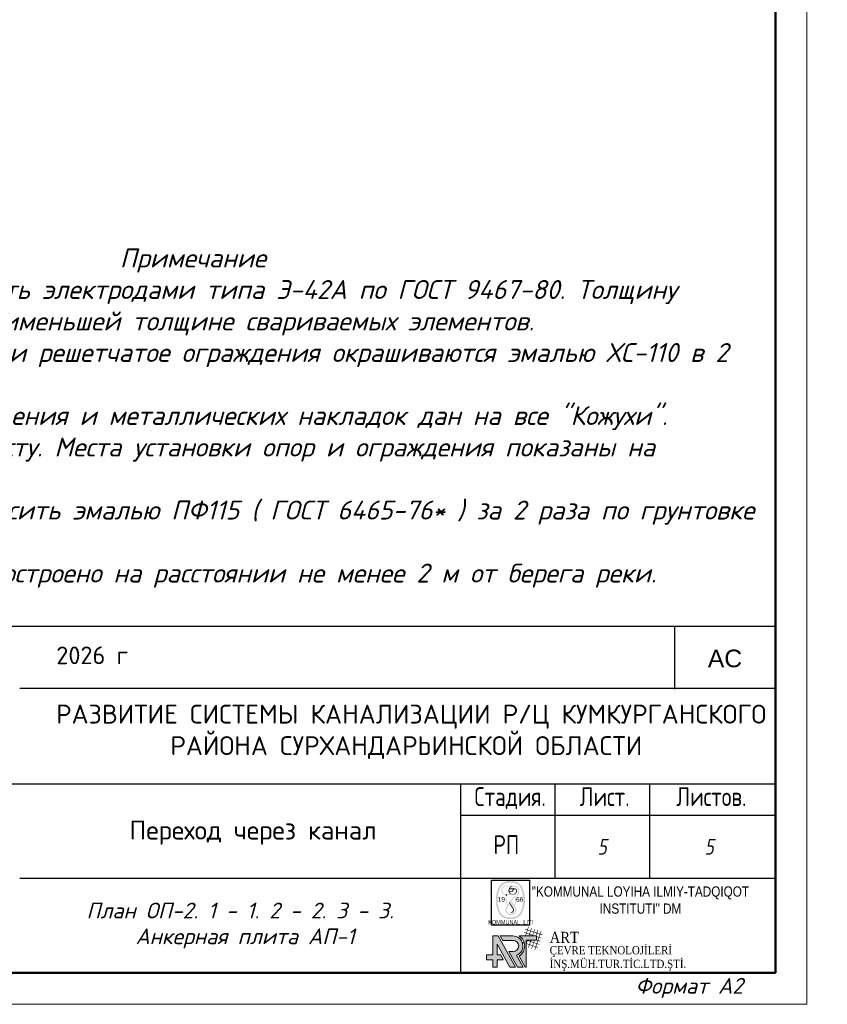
# Model space of a CAD drawing. Header units: millimetres. Extents: x 12962 to 32397, y -4138 to -1429.
# Tile 5 of 41: x 13816 to 13945, y -4053 to -3897. Entities that reach past the tile are written whole.
import ezdxf
from ezdxf.enums import TextEntityAlignment as Align

# ---------------------------------------------------------------- set-up
doc = ezdxf.new("R2010")
doc.units = ezdxf.units.MM
for name, color, linetype, lineweight in [('0_Ном._пера__7', 7, 'Continuous', 60), ('_1 asosiy', 7, 'Continuous', 40), ('_Текст', 255, 'Continuous', 13), ('ANTET', 7, 'Continuous', 15)]:
    doc.layers.add(name, color=color, linetype=linetype, lineweight=lineweight)
for name, color, linetype in [('KOLOD', 250, 'Continuous'), ('Text', 154, 'Continuous'), ('штамп', 7, 'Continuous'), ('штамр', 7, 'Continuous')]:
    doc.layers.add(name, color=color, linetype=linetype)
doc.styles.add('300', font='isocpeur.ttf', dxfattribs={"height": 200})
doc.styles.add('Arial Narrow', font='ARIALN.TTF', dxfattribs={"height": 50})
doc.styles.add('ICOCPEUR', font='isocpeui.ttf')
doc.styles.add('ISOCPEUR', font='isocpeui.ttf')
doc.styles.add('LOGO_TEXT', font='GARA.TTF', dxfattribs={"width": 0.75, "height": 8000})
doc.styles.get("Standard").update_dxf_attribs({"font": 'arial.ttf'})
doc.styles.add('НВК_Ш_(3)_И', font='isocpeui.ttf', dxfattribs={"height": 3})
doc.styles.add('УКЛ_Шрифт (3)', font='isocpeur.ttf', dxfattribs={"height": 300})

# ---------------------------------------------------------------- blocks, each defined once
blk = doc.blocks.new('*U38')
at = {"lineweight": 9}
for p, q in [((574, 415), (574, -5)), ((574, -5), (-20, -5))]:
    blk.add_line(p, q, dxfattribs=at)
at = {"lineweight": 50}
for p, q in [((569, 410), (569, 0)), ((569, 0), (0, 0))]:
    blk.add_line(p, q, dxfattribs=at)
blk = doc.blocks.new('A$C91a31260')
h = blk.add_hatch(color=154)
h.dxf.hatch_style = 1
h.paths.add_polyline_path([(3442, -361, 0.042522), (3275, -256, 0.041582), (3090, -180, 0.0286057), (2869, -123, 0.0148217), (2682, -92, 0.0182459), (2507, -75, 0.0192376), (2338, -71, 0.0207081), (2175, -80, 0.0339617), (1878, -130, 0.0398045), (1607, -218, 0.042619), (1371, -341, 0.053162), (1177, -494, 0.077064), (938, -814, 0.039685), (740, -1273, 0.036458), (598, -1814, 0.033608), (532, -2386, 0.0221478), (531, -2706, 0.023566), (558, -3019, 0.022554), (616, -3340, 0.0172276), (708, -3685, 0.0468079), (907, -4174, 0.076455), (1171, -4535, 0.0840588), (1512, -4776, 0.0694547), (1936, -4913, 0.0315439), (2112, -4932, 0.009553), (2381, -4939, 0.009308), (2648, -4936, 0.0361565), (2812, -4920, 0.0368718), (3051, -4859, 0.0388059), (3275, -4765, 0.0400848), (3474, -4641, 0.0458423), (3642, -4491, 0.050623), (3804, -4278, 0.0337662), (3945, -4007, 0.029459), (4067, -3679, 0.020182), (4167, -3294, 0.012947), (4210, -3070, 0.021107), (4233, -2878, 0.018465), (4242, -2667, 0.007455), (4239, -2379, 0.0030931), (4233, -2177, 0.0142896), (4225, -2061, 0.017589), (4212, -1956, 0.006402), (4185, -1809, 0.01157), (4140, -1599, 0.009949), (4082, -1380, 0.010258), (4021, -1180, 0.0212961), (3963, -1026, 0.0196425), (3890, -871, 0.0289571), (3812, -741, 0.0293799), (3721, -623, 0.0210913), (3607, -502, 0.0318556)])
h.paths.add_polyline_path([(3941, -1711, -0.0214622), (4004, -2086, -0.026098), (4030, -2441, -0.02683), (4018, -2788, -0.025253), (3969, -3139, -0.0207888), (3870, -3562, -0.0350334), (3748, -3905, -0.041709), (3600, -4180, -0.057671), (3421, -4395, -0.024651), (3319, -4483, -0.035714), (3220, -4550, -0.035166), (3111, -4602, -0.0229779), (2980, -4648, -0.015143), (2848, -4683, -0.021658), (2730, -4705, -0.0195476), (2601, -4718, -0.0095978), (2436, -4725, -0.031551), (2086, -4711, -0.051553), (1795, -4651, -0.057354), (1545, -4539, -0.0524138), (1319, -4370, -0.0669944), (1161, -4178, -0.038762), (1023, -3912, -0.0324987), (905, -3576, -0.0201776), (809, -3169, -0.035462), (760, -2767, -0.027929), (763, -2328, -0.027128), (816, -1877, -0.0280539), (917, -1441, -0.0183563), (984, -1239, -0.0233289), (1061, -1059, -0.0251736), (1148, -899, -0.0302155), (1246, -758, -0.0115692), (1313, -679, -0.028995), (1366, -625, -0.0281729), (1425, -576, -0.010408), (1514, -515, -0.038602), (1644, -443, -0.029551), (1795, -385, -0.027129), (1965, -340, -0.021516), (2153, -310, -0.028952), (2281, -303, -0.0088451), (2474, -306, -0.0090258), (2670, -316, -0.028329), (2799, -333, -0.028688), (3005, -384, -0.0399195), (3181, -454, -0.0428628), (3334, -547, -0.0419496), (3470, -665, -0.052204), (3618, -851, -0.035388), (3746, -1090, -0.031149), (3854, -1377, -0.0220524)], flags=16)
h = blk.add_hatch(color=154)
h.dxf.hatch_style = 1
h.paths.add_polyline_path([(3083, -721, 0.0555769), (2977, -688, 0.044379), (2832, -673, 0.0018352), (2313, -670, 0.0013488), (1780, -669, 0.0651225), (1675, -684, 0.1143918), (1449, -804, 0.1037598), (1289, -1016, 0.10477), (1229, -1272, 0.1192048), (1283, -1518, 0.0659227), (1361, -1636, 0.0515232), (1473, -1741, 0.0527746), (1601, -1818, 0.0822487), (1724, -1852), (1794, -1860), (1794, -1868), (1917, -1869), (1918, -1865), (2296, -1871, 0.004694), (2565, -1873, 0.0192301), (2729, -1866, 0.0317908), (2842, -1850, 0.053849), (2933, -1820, 0.0551521), (3008, -1775), (2365, -1771), (2103, -1769, -0.010502), (1846, -1762, -0.0481932), (1699, -1740, -0.0762102), (1593, -1696, -0.0556885), (1492, -1618, -0.0726598), (1390, -1486, -0.0873798), (1339, -1339, -0.088485), (1341, -1184, -0.0766088), (1395, -1030, -0.0459529), (1437, -967, -0.0335875), (1495, -905, -0.0330726), (1561, -851, -0.0397215), (1630, -809, -0.0305734), (1668, -792, -0.0326324), (1707, -781, -0.0262088), (1753, -774, -0.0111386), (1816, -768, -0.0090736), (1936, -763, -0.0079826), (2061, -761, -0.0078302), (2188, -764, -0.0079008), (2315, -770), (2449, -779), (2748, -781, -0.0401419), (2852, -777, -0.0287448), (2909, -782), (3195, -784, 0.0046551), (3185, -777, 0.0486721)])
h = blk.add_hatch(color=154)
h.dxf.hatch_style = 1
edge = h.paths.add_edge_path()
edge.add_arc((2139, -3100), 73.6, 1.81127, 23.05644)
edge.add_arc((2060, -3133), 159, 23.05644, 34.98953)
edge.add_arc((2071, -3125), 146, 34.98949, 47.08599)
edge.add_arc((2152, -3038), 26.6, 47.08604, 89.60717)
edge.add_arc((2153, -3027), 14.9, 89.6072, 129.50851)
edge.add_arc((2246, -3140), 162, 129.50851, 136.44857)
edge.add_arc((2276, -3169), 204, 136.44865, 143.26964)
edge.add_arc((2347, -3222), 292, 143.26972, 148.47427)
edge.add_line((2098, -3069), (2084, -3091))
edge.add_arc((1781, -2887), 366, 322.51229, 326.08863, ccw=False)
edge.add_line((2071, -3109), (2059, -3124))
edge.add_arc((2054, -3120), 6.3, 269.60722, 320.11187, ccw=False)
edge.add_arc((2054, -3121), 5.16, 206.18879, 269.60719, ccw=False)
edge.add_line((2050, -3123), (2037, -3097))
edge.add_line((2037, -3097), (2023, -3065))
edge.add_line((2023, -3065), (2015, -3045))
edge.add_line((2015, -3045), (2008, -3026))
edge.add_arc((2765, -2740), 810, 193.8724, 200.69592, ccw=False)
edge.add_arc((5613, -2037), 3743, 191.68081, 193.87242, ccw=False)
edge.add_arc((6113, -1933), 4254, 189.51532, 191.68081, ccw=False)
edge.add_arc((5783, -1989), 3919, 187.21255, 189.51531, ccw=False)
edge.add_arc((3067, -2332), 1182, 181.24736, 187.21257, ccw=False)
edge.add_arc((6978, -2247), 5094, 179.23156, 181.2474, ccw=False)
edge.add_line((1885, -2179), (1890, -2003))
edge.add_arc((2259, -2018), 369, 164.87952, 177.60136, ccw=False)
edge.add_line((1902, -1922), (1918, -1865))
edge.add_line((1918, -1865), (1794, -1860))
edge.add_line((1794, -1860), (1785, -2111))
edge.add_arc((5261, -2236), 3478, 177.93771, 182.7904)
edge.add_arc((4182, -2289), 2398, 182.79033, 189.20281)
edge.add_arc((3938, -2329), 2150, 189.20276, 196.00063)
edge.add_arc((3938, -2329), 2150, 196.00067, 202.79854)
edge.add_line((1956, -3162), (1964, -3185))
edge.add_line((1964, -3185), (1972, -3207))
edge.add_line((1972, -3207), (1977, -3227))
edge.add_arc((1932, -3238), 46.5, -0.94146, 13.56112, ccw=False)
edge.add_arc((1949, -3238), 29.6, 331.78398, 359.0586, ccw=False)
edge.add_line((1975, -3252), (1954, -3290))
edge.add_arc((821, -2642), 1306, 327.94013, 330.2399, ccw=False)
edge.add_arc((193, -2249), 2046, 326.2976, 327.94013, ccw=False)
edge.add_arc((3553, -4491), 1993, 146.29758, 150.05195)
edge.add_arc((2378, -3813), 636, 150.05184, 158.84335)
edge.add_arc((2240, -3760), 488, 158.84325, 169.15274)
edge.add_arc((2516, -3813), 770, 169.15268, 176.48289)
edge.add_arc((2437, -3808), 691, 176.48291, 187.60537)
edge.add_arc((2276, -3830), 528, 187.60536, 201.21999)
edge.add_arc((2294, -3822), 548, 201.21995, 214.55251)
edge.add_arc((2500, -3680), 798, 214.5525, 224.60719)
edge.add_arc((2482, -3699), 772, 224.60715, 235.83935)
edge.add_arc((2387, -3839), 603, 235.83933, 249.35576)
edge.add_arc((2394, -3820), 622, 249.35577, 262.6342)
edge.add_arc((2426, -3571), 874, 262.63423, 272.93023)
edge.add_arc((2427, -3581), 864, 272.93031, 285.93166)
edge.add_arc((2481, -3772), 666, 285.93171, 301.73788)
edge.add_arc((2504, -3809), 621, 301.7379, 318.15799)
edge.add_arc((2475, -3783), 661, 318.15805, 333.8317)
edge.add_arc((2036, -3568), 1149, 333.83171, 338.4576)
edge.add_arc((2643, -3807), 497, 338.4576, 347.11156)
edge.add_arc((2713, -3823), 426, 347.11157, 356.58884)
edge.add_arc((2495, -3810), 644, 356.58886, 363.539)
edge.add_arc((2493, -3810), 646, 3.53901, 11.41843)
edge.add_arc((2543, -3800), 594, 11.41837, 19.80387)
edge.add_arc((2428, -3841), 717, 19.80383, 27.35658)
edge.add_arc((1838, -4147), 1381, 27.35654, 31.97945)
edge.add_arc((4479, -2497), 1733, 210.26056, 211.9794, ccw=False)
edge.add_arc((4154, -2687), 1356, 208.19467, 210.26048, ccw=False)
edge.add_arc((4103, -2715), 1298, 206.38177, 208.19457, ccw=False)
edge.add_line((2940, -3292), (2859, -3163))
edge.add_line((2859, -3163), (2834, -3131))
edge.add_arc((3655, -2483), 1045, 212.64317, 218.28338, ccw=False)
edge.add_line((2775, -3047), (2656, -2859))
edge.add_line((2656, -2859), (2528, -2653))
edge.add_arc((2570, -2628), 48.5, 180.07686, 211.73431, ccw=False)
edge.add_arc((2545, -2628), 24.2, 144.21679, 180.07671, ccw=False)
edge.add_line((2526, -2614), (2573, -2549))
edge.add_arc((5354, -4602), 3457, 141.99509, 143.55763, ccw=False)
edge.add_arc((7425, -6221), 6085, 140.97202, 141.99508, ccw=False)
edge.add_line((2698, -2389), (2874, -2171))
edge.add_line((2874, -2171), (2897, -2207))
edge.add_line((2897, -2207), (2908, -2226))
edge.add_line((2908, -2226), (2923, -2256))
edge.add_line((2923, -2256), (2939, -2291))
edge.add_line((2939, -2291), (2953, -2326))
edge.add_arc((2120, -2653), 895, 13.33447, 21.45858, ccw=False)
edge.add_arc((1951, -2693), 1069, 6.22179, 13.3345, ccw=False)
edge.add_arc((2005, -2687), 1014, -1.05877, 6.22176, ccw=False)
edge.add_arc((2362, -2694), 658, 348.86885, 358.94115, ccw=False)
edge.add_arc((2371, -2696), 648, 342.92925, 348.8688, ccw=False)
edge.add_arc((2059, -2600), 974, 338.55288, 342.92929, ccw=False)
edge.add_line((2966, -2956), (2935, -3027))
edge.add_arc((2095, -2622), 933, 329.69042, 334.29615, ccw=False)
edge.add_line((2900, -3093), (2859, -3163))
edge.add_line((2859, -3163), (2940, -3292))
edge.add_arc((3016, -3254), 84.7, 193.09, 206.38168, ccw=False)
edge.add_arc((2981, -3262), 49.2, 168.83702, 193.08991, ccw=False)
edge.add_arc((3089, -3283), 159, 158.73019, 168.83702, ccw=False)
edge.add_arc((3253, -3347), 334, 151.95597, 158.73025, ccw=False)
edge.add_arc((4253, -3880), 1468, 149.69651, 151.95595, ccw=False)
edge.add_arc((2036, -2584), 1099, 329.69646, 340.72013)
edge.add_arc((2280, -2670), 841, 340.72009, 354.19655)
edge.add_arc((2274, -2669), 848, 354.19652, 367.61177)
edge.add_arc((1989, -2707), 1135, 7.61179, 18.39148)
edge.add_line((3066, -2349), (3054, -2312))
edge.add_line((3054, -2312), (3045, -2278))
edge.add_line((3045, -2278), (3037, -2249))
edge.add_arc((3090, -2237), 54.4, 179.60723, 193.4388, ccw=False)
edge.add_arc((3056, -2236), 20.7, 139.92417, 179.60713, ccw=False)
edge.add_arc((4636, -3566), 2085, 138.44343, 139.92417, ccw=False)
edge.add_arc((4170, -3152), 1462, 135.90725, 138.44352, ccw=False)
edge.add_arc((4893, -3853), 2469, 134.194, 135.90734, ccw=False)
edge.add_arc((1722, -592), 2080, 314.19402, 320.23549)
edge.add_arc((2694, -1400), 815, 320.23543, 332.39181)
edge.add_arc((2835, -1474), 656, 332.39172, 346.2137)
edge.add_arc((2545, -1403), 955, 346.21364, 356.64823)
edge.add_arc((2465, -1398), 1036, 356.64818, 364.52119)
edge.add_arc((2846, -1368), 653, 4.52115, 15.64383)
edge.add_arc((2840, -1369), 659, 15.64381, 26.71025)
edge.add_arc((2472, -1555), 1071, 26.71023, 34.39896)
edge.add_arc((2785, -1341), 692, 34.39892, 44.58718)
edge.add_arc((2820, -1306), 643, 44.58711, 55.35377)
edge.add_line((3185, -777), (2909, -782))
edge.add_arc((2833, -1275), 499, 74.69751, 81.25209, ccw=False)
edge.add_arc((2811, -1355), 581, 60.66436, 74.69755, ccw=False)
edge.add_arc((2812, -1353), 579, 46.59058, 60.66442, ccw=False)
edge.add_arc((2801, -1364), 595, 32.72044, 46.5906, ccw=False)
edge.add_arc((2753, -1395), 652, 19.76953, 32.72039, ccw=False)
edge.add_arc((2985, -1312), 405, 5.87082, 19.76953, ccw=False)
edge.add_arc((2265, -1386), 1129, -0.59591, 5.87084, ccw=False)
edge.add_arc((2225, -1385), 1169, 352.9666, 359.40404, ccw=False)
edge.add_arc((2785, -1454), 605, 342.42866, 352.96663, ccw=False)
edge.add_arc((2413, -1336), 996, 339.99941, 342.42866, ccw=False)
edge.add_arc((2268, -1284), 1150, 337.81874, 339.99935, ccw=False)
edge.add_arc((2383, -1331), 1025, 335.62185, 337.81874, ccw=False)
edge.add_arc((3110, -1660), 227, 328.90214, 335.62192, ccw=False)
edge.add_arc((2683, -1403), 726, 322.47158, 328.90215, ccw=False)
edge.add_arc((1869, -777), 1753, 319.14423, 322.47151, ccw=False)
edge.add_arc((1818, -734), 1819, 315.84231, 319.14415, ccw=False)
edge.add_arc((2364, -1264), 1058, 310.88878, 315.84226, ccw=False)
edge.add_line((3057, -2064), (2972, -2137))
edge.add_line((2972, -2137), (2930, -2088))
edge.add_arc((2104, -2792), 1085, 40.44844, 42.65701)
edge.add_arc((2876, -2080), 35.1, 42.65711, 69.04197)
edge.add_arc((2882, -2063), 16.9, 69.042, 113.99651)
edge.add_arc((2938, -2188), 154, 113.9966, 122.84097)
edge.add_arc((3051, -2363), 362, 122.84102, 139.01985)
edge.add_arc((13601, -11528), 14337, 139.01983, 140.16161)
edge.add_arc((17130, -14472), 18933, 140.16159, 141.04417)
edge.add_arc((2553, -2687), 188, 141.04418, 164.7061)
edge.add_arc((2404, -2646), 33.2, 164.70615, 198.10871)
edge.add_arc((2598, -2583), 237, 198.1088, 205.9445)
edge.add_arc((2824, -2473), 488, 205.94451, 211.49401)
edge.add_arc((4294, -1572), 2212, 211.49397, 213.30265)
edge.add_arc((-10547, -11322), 15545, 32.31778, 33.30257, ccw=False)
edge.add_arc((-25195, -20588), 32878, 31.75531, 32.31773, ccw=False)
edge.add_line((2761, -3285), (2844, -3419))
edge.add_line((2844, -3419), (2926, -3553))
edge.add_arc((2371, -3892), 650, 24.12364, 31.48156, ccw=False)
edge.add_arc((2659, -3763), 335, 17.24512, 24.12359, ccw=False)
edge.add_arc((2741, -3738), 249, 8.66508, 17.24512, ccw=False)
edge.add_arc((2616, -3757), 376, 1.97001, 8.66507, ccw=False)
edge.add_arc((1508, -3795), 1484, -0.44097, 1.96995, ccw=False)
edge.add_arc((1338, -3794), 1655, 357.09608, 359.55902, ccw=False)
edge.add_arc((2747, -3865), 244, 346.96037, 357.09602, ccw=False)
edge.add_arc((2765, -3869), 225, 336.26278, 346.96038, ccw=False)
edge.add_arc((1800, -3445), 1279, 333.3074, 336.26278, ccw=False)
edge.add_arc((2411, -3752), 596, 321.46919, 333.30742, ccw=False)
edge.add_arc((2522, -3841), 453, 306.9354, 321.46924, ccw=False)
edge.add_arc((2499, -3811), 491, 293.05041, 306.93542, ccw=False)
edge.add_arc((2376, -3521), 806, 283.46932, 293.05047, ccw=False)
edge.add_arc((2462, -3880), 437, 271.67114, 283.46937, ccw=False)
edge.add_arc((2454, -3603), 714, 263.50492, 271.67116, ccw=False)
edge.add_arc((2455, -3594), 722, 255.37675, 263.50498, ccw=False)
edge.add_arc((2392, -3837), 471, 244.18314, 255.3767, ccw=False)
edge.add_arc((2402, -3815), 496, 234.23574, 244.18314, ccw=False)
edge.add_arc((2490, -3693), 646, 226.0787, 234.23578, ccw=False)
edge.add_arc((2487, -3697), 641, 217.89533, 226.07873, ccw=False)
edge.add_arc((2357, -3798), 476, 207.66657, 217.89532, ccw=False)
edge.add_arc((2548, -3698), 693, 203.36271, 207.6665, ccw=False)
edge.add_arc((2148, -3870), 257, 194.33798, 203.36267, ccw=False)
edge.add_arc((2177, -3863), 287, 185.91485, 194.33789, ccw=False)
edge.add_arc((2896, -3789), 1009, 182.61324, 185.91485, ccw=False)
edge.add_arc((2508, -3806), 621, 173.03649, 182.61329, ccw=False)
edge.add_arc((2269, -3777), 380, 159.19785, 173.0365, ccw=False)
edge.add_arc((2630, -3914), 766, 150.3747, 159.19779, ccw=False)
edge.add_arc((7617, -6751), 6504, 148.54697, 150.37467, ccw=False)
edge.add_arc((-3179, -147), 6152, 328.54691, 329.54729)
edge.add_arc((-961, -1451), 3579, 329.5472, 331.0481)
edge.add_line((2171, -3183), (2209, -3113))
edge.add_arc((2181, -3098), 32, 331.74102, 361.81119)
h = blk.add_hatch(color=154)
h.dxf.hatch_style = 1
h.paths.add_polyline_path([(3241, -1398, 0.0778663), (3238, -1298, 0.0773556), (3205, -1203, 0.0785558), (3146, -1124, 0.084539), (3066, -1070, 0.0441055), (3016, -1052, 0.0404216), (2962, -1042, 0.0169513), (2876, -1037, 0.001679), (2669, -1033, -0.00276), (2543, -1030, -0.0045987), (2437, -1025), (2344, -1021, -0.4021017), (2340, -1017, -0.1861052), (2349, -993, -0.0166314), (2395, -946, -0.0224718), (2449, -899, -0.0343636), (2500, -864, -0.0502344), (2610, -813, -0.0460494), (2730, -784, -0.0067788), (2748, -781), (2449, -779), (2398, -817, 0.0254917), (2338, -866, 0.0356117), (2291, -917, 0.0345121), (2250, -974, 0.0219835), (2211, -1046, 0.0638524), (2149, -1226, 0.081721), (2142, -1400, 0.0862627), (2191, -1560, 0.081107), (2291, -1698), (2365, -1771), (3008, -1775, 0.0230903), (3037, -1752, 0.0513383), (3133, -1645, 0.0510832), (3206, -1521, 0.0739097)])
h.paths.add_polyline_path([(3107, -1491, -0.035429), (3096, -1520, -0.0608983), (3061, -1578, -0.0345583), (3006, -1638, -0.0338258), (2940, -1693, -0.0448459), (2874, -1733, -0.0233464), (2830, -1752, -0.0461835), (2794, -1761, -0.0358254), (2750, -1766, -0.0092522), (2680, -1767, -0.0090978), (2608, -1765, -0.0408435), (2566, -1759, -0.0505828), (2529, -1748, -0.0190195), (2481, -1724, -0.0356081), (2421, -1687, -0.0441135), (2371, -1643, -0.0433377), (2329, -1591, -0.0325638), (2291, -1527), (2279, -1502), (2269, -1480), (2261, -1462, -0.107999), (2260, -1457, -0.4022045), (2263, -1454), (2336, -1452), (2420, -1450), (2519, -1449), (2779, -1447), (2783, -1416, 0.0571109), (2784, -1403, 0.0686814), (2781, -1391, 0.0761215), (2775, -1381, 0.0989629), (2767, -1374, -0.2743324), (2747, -1338, -0.0836747), (2759, -1273, -0.0728134), (2795, -1207, -0.1199172), (2843, -1167, -0.070802), (2890, -1152, -0.0508088), (2944, -1148, -0.051407), (2997, -1156, -0.078823), (3040, -1174, -0.0598655), (3085, -1210, -0.0907102), (3113, -1251, -0.0809457), (3127, -1303, -0.0391041), (3128, -1373, -0.0200298), (3124, -1412, -0.0171393), (3116, -1453, -0.0177036)], flags=16)
h.paths.add_polyline_path([(2629, -1350), (2434, -1349), (2240, -1348), (2249, -1273, -0.019008), (2264, -1183, -0.2219312), (2285, -1155, -0.1221998), (2325, -1145, -0.004363), (2487, -1144), (2568, -1145), (2636, -1147), (2695, -1149, -0.4058767), (2697, -1152, -0.1034441), (2697, -1156), (2690, -1170), (2682, -1187), (2672, -1206, 0.0211867), (2662, -1228, 0.0136838), (2652, -1254, 0.0137643), (2643, -1280, 0.025146), (2638, -1302)], flags=16)
h = blk.add_hatch(color=154)
h.dxf.hatch_style = 1
h.paths.add_polyline_path([(2541, -4079, 0.0307216), (2607, -4025, 0.0318026), (2662, -3966, 0.0530533), (2699, -3909, 0.054952), (2720, -3854, 0.0500212), (2730, -3793, 0.049006), (2727, -3731, 0.0482477), (2713, -3670, 0.0521185), (2697, -3635, 0.003236), (2638, -3540, 0.0047568), (2567, -3427, 0.0035103), (2486, -3303, -0.001832), (2292, -3009, -0.0280808), (2231, -2904, -0.1053597), (2216, -2845, -0.2129776), (2233, -2801, -0.0961725), (2252, -2788, -0.0727744), (2265, -2785, -0.1816802), (2306, -2815), (2557, -3208), (2796, -3586, -0.078031), (2835, -3675, -0.0702577), (2847, -3771, -0.0624207), (2831, -3871, -0.0596516), (2791, -3969, -0.0541942), (2728, -4057, -0.0432346), (2673, -4109, -0.0644959), (2616, -4143, -0.066667), (2554, -4161), (2519, -4164), (2483, -4164), (2403, -4159), (2473, -4122, 0.0357106)])
at = {"color": 154}
blk.add_lwpolyline([(-43, 0), (4838, 0), (4838, -5743), (-43, -5743)], close=True, dxfattribs=at)
blk.add_lwpolyline([(1794, -1860), (1918, -1865)], dxfattribs=at)
at = {"color": 154, "style": 'Arial Narrow'}
for s, p in [('19', (1231, -2440)), ('66', (3575, -2440))]:
    blk.add_text(s, height=600, dxfattribs=at).set_placement(p, align=Align.MIDDLE_CENTER)
at = {"color": 154, "style": 'Arial Narrow', "width": 0.9}
blk.add_text('KOMMUNAL  LITI', height=550, dxfattribs=at).set_placement((2408, -5623), align=Align.CENTER)
blk = doc.blocks.new('123a')
at = {"layer": 'ANTET', "true_color": 0x0f90fa}
h = blk.add_hatch(color=150, dxfattribs=at)
h.dxf.hatch_style = 1
h.paths.add_polyline_path([(-2721750, 1059458), (-2721850, 1059458), (-2721850, 1059382), (-2721750, 1059382), (-2721750, 1059266), (-2721680, 1059266), (-2721680, 1059382), (-2721581, 1059382), (-2721623, 1059458), (-2721680, 1059458), (-2721680, 1059632), (-2721478, 1059266), (-2721388, 1059266), (-2721663, 1059762), (-2721750, 1059762)])
h.paths.add_polyline_path([(-2721331, 1059762, -0.54934), (-2721330, 1059442), (-2721232, 1059266), (-2721218, 1059266), (-2721218, 1059692), (-2721056, 1059692), (-2721056, 1059762)])
at = {"layer": 'ANTET', "true_color": 0x000000}
h = blk.add_hatch(color=18, dxfattribs=at)
h.dxf.hatch_style = 1
h.paths.add_polyline_path([(-2721630, 1059762), (-2721589, 1059689), (-2721425, 1059689, -1), (-2721425, 1059514), (-2721492, 1059514), (-2721355, 1059266), (-2721266, 1059266), (-2721370, 1059453, 0.817636), (-2721432, 1059762)])
at = {"layer": 'ANTET', "color": 150, "true_color": 0x0f90fa}
for p, q in [((-2721750, 1059458, 81089), (-2721750, 1059762, 81089)), ((-2721680, 1059458, 81089), (-2721680, 1059632, 81089)), ((-2721218, 1059266, 81089), (-2721218, 1059692, 81089)), ((-2721850, 1059382, 81089), (-2721850, 1059458, 81089)), ((-2721850, 1059458, 81089), (-2721750, 1059458, 81089)), ((-2721680, 1059458, 81089), (-2721623, 1059458, 81089)), ((-2721330, 1059442, 81089), (-2721232, 1059266, 81089)), ((-2721750, 1059382, 81089), (-2721850, 1059382, 81089)), ((-2721750, 1059266, 81089), (-2721750, 1059382, 81089)), ((-2721750, 1059266, 81089), (-2721680, 1059266, 81089)), ((-2721680, 1059266, 81089), (-2721680, 1059382, 81089)), ((-2721680, 1059382, 81089), (-2721581, 1059382, 81089)), ((-2721232, 1059266, 81089), (-2721218, 1059266, 81089))]:
    blk.add_line(p, q, dxfattribs=at)
at = {"layer": 'ANTET', "color": 150, "true_color": 0x1995fa}
for p, q in [((-2721750, 1059762, 81089), (-2721663, 1059762, 81089)), ((-2721663, 1059762, 81089), (-2721388, 1059266, 81089)), ((-2721331, 1059762, 81089), (-2721056, 1059762, 81089)), ((-2721056, 1059762, 81089), (-2721056, 1059692, 81089)), ((-2721680, 1059632, 81089), (-2721478, 1059266, 81089)), ((-2721218, 1059692, 81089), (-2721056, 1059692, 81089)), ((-2721623, 1059458, 81089), (-2721581, 1059382, 81089)), ((-2721478, 1059266, 81089), (-2721388, 1059266, 81089))]:
    blk.add_line(p, q, dxfattribs=at)
at = {"layer": 'ANTET', "color": 18, "true_color": 0x000000}
for p, q in [((-2721630, 1059762, 81089), (-2721589, 1059689, 81089)), ((-2721425, 1059689, 81089), (-2721589, 1059689, 81089)), ((-2721492, 1059514, 81089), (-2721355, 1059266, 81089)), ((-2721492, 1059514, 81089), (-2721425, 1059514, 81089)), ((-2721370, 1059453, 81089), (-2721266, 1059266, 81089)), ((-2721355, 1059266, 81089), (-2721266, 1059266, 81089))]:
    blk.add_line(p, q, dxfattribs=at)
at = {"layer": 'ANTET', "color": 1, "true_color": 0xf70702, "const_width": 8.76, "elevation": 81089}
for points in [[(-2721235, 1059868), (-2720961, 1059776)], [(-2721181, 1059905), (-2721229, 1059762)], [(-2721131, 1059888), (-2721174, 1059762)], [(-2721081, 1059872), (-2721118, 1059762)], [(-2721285, 1059718), (-2721282, 1059717)], [(-2721269, 1059768), (-2721250, 1059762)], [(-2721252, 1059818), (-2721085, 1059762)], [(-2720982, 1059838), (-2721082, 1059539)], [(-2721031, 1059855), (-2721063, 1059762)], [(-2721056, 1059752), (-2720978, 1059726)], [(-2721284, 1059662), (-2721249, 1059651)], [(-2721258, 1059676), (-2721274, 1059628)], [(-2721197, 1059692), (-2721218, 1059630)], [(-2721218, 1059640), (-2721028, 1059577)], [(-2721207, 1059692), (-2721011, 1059626)], [(-2721142, 1059692), (-2721182, 1059573)], [(-2721086, 1059692), (-2721132, 1059556)], [(-2721056, 1059697), (-2720994, 1059676)]]:
    blk.add_lwpolyline(points, dxfattribs=at)
at = {"layer": 'ANTET', "color": 18, "true_color": 0x000000, "elevation": 81089}
blk.add_lwpolyline([(-2721630, 1059762), (-2721432, 1059762)], dxfattribs=at)
at = {"layer": 'ANTET', "color": 18, "true_color": 0x000000}
for centre, radius, start in [((-2721432, 1059601, 81089), 161, 292.9174), ((-2721425, 1059601, 81089), 87.6, 270)]:
    blk.add_arc(centre, radius, start, 90, dxfattribs=at)
at = {"layer": 'ANTET', "color": 150, "true_color": 0x1995fa}
blk.add_arc((-2721432, 1059601, 81089), 190, 302.6687, 57.7958, dxfattribs=at)
at = {"layer": 'штамп', "color": 7, "lineweight": 30}
for p, q in [((-2735761, 1064675), (-2717261, 1064675)), ((-2718861, 1064675), (-2718861, 1063675)), ((-2717261, 1064675), (-2717261, 1059175)), ((-2729261, 1063692), (-2717261, 1063692)), ((-2735761, 1062175), (-2717261, 1062175)), ((-2722261, 1062175), (-2722261, 1059175)), ((-2722261, 1061675), (-2717261, 1061675)), ((-2729261, 1060675), (-2717261, 1060675)), ((-2735761, 1059175), (-2717261, 1059175))]:
    blk.add_line(p, q, dxfattribs=at)
for points in [[(-2720761, 1062175), (-2720761, 1060675)], [(-2719261, 1062175), (-2719261, 1060675)]]:
    blk.add_lwpolyline(points, dxfattribs=at)
at = {"layer": 'штамр', "color": 7, "lineweight": 15, "ltscale": 0.2, "xscale": 0.124416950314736, "yscale": 0.124416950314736, "zscale": 0.124416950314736}
blk.add_blockref('A$C91a31260', (-2721766, 1060644), dxfattribs=at)
at = {"color": 7, "lineweight": -3, "style": '300', "width": 0.8}
for s, p in [('Стадия.', (-2721473, 1061822)), ('Лист.', (-2719973, 1061822)), ('Листов.', (-2718278, 1061822))]:
    blk.add_text(s, height=300, dxfattribs=at).set_placement(p, align=Align.CENTER)
blk.add_text('РП', height=300, dxfattribs=at).set_placement((-2721738, 1061058))
at = {"color": 7, "lineweight": -3, "char_height": 300, "attachment_point": 1, "style": 'УКЛ_Шрифт (3)'}
for s, insert, width in [('\\pi591.29436;РАЗВИТИЕ СИСТЕМЫ КАНАЛИЗАЦИИ Р/Ц КУМКУРГАНСКОГО \\P\\pi2406.29436;РАЙОНА СУРХАНДАРЬИНСКОЙ ОБЛАСТИ', (-2729275, 1063431), 12192.59), ('\\pi6202.944;Переход через канал', (-2733719, 1061590), 13035.89)]:
    blk.add_mtext(s, dxfattribs=dict(at, insert=insert, width=width))
at = {"layer": '0_Ном._пера__7', "linetype": 'Continuous', "lineweight": 0, "width": 2110.39, "attachment_point": 2, "rotation": 0.1263}
for s, insert, char_height in [('{\\fISOCPEUR|b0|i0|c0|p34;2026 \\fISOCPEUR|b0|i0|c204|p34;г}', (-2728110, 1064355), 280.42), ('АС', (-2718062, 1064305), 280.4)]:
    blk.add_mtext(s, dxfattribs=dict(at, insert=insert, char_height=char_height))
at = {"layer": 'ANTET', "color": 7, "ltscale": 0.5, "style": 'LOGO_TEXT'}
for s, height, p in [('ART ', 175.2, (-2720845, 1059598, 81089)), ('ÇEVRE TEKNOLOJİLERİ', 130.55, (-2720845, 1059430, 81089)), ('İNŞ.MÜH.TUR.TİC.LTD.ŞTİ.', 130.55, (-2720845, 1059213, 81089))]:
    blk.add_text(s, height=height, dxfattribs=at).set_placement(p, align=Align.BOTTOM_LEFT)
at = {"layer": 'штамр', "color": 7, "lineweight": 15, "ltscale": 0.2, "insert": (-2719404, 1060329), "char_height": 162.55, "width": 3742.44, "attachment_point": 5, "style": 'Arial Narrow'}
blk.add_mtext('{\\C144;"KOMMUNAL LOYIHA ILMIY-TADQIQOT INSTITUTI" DM}', dxfattribs=at)

msp = doc.modelspace()

# ---------------------------------------------------------------- block references
at = {"lineweight": -2, "xscale": 0.01000000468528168, "yscale": 0.01000000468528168, "zscale": 0.01000000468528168}
msp.add_blockref('123a', (41108.968, -14639.862), dxfattribs=at)
at = {"layer": '_1 asosiy', "color": 0, "ltscale": 30}
msp.add_blockref('*U38', (13367.344, -4048.103), dxfattribs=at)

# ---------------------------------------------------------------- texts
at = {"layer": '_Текст', "color": 154, "style": 'ISOCPEUR'}
msp.add_text('Формат A2', height=2.5, dxfattribs=at).set_placement((13914.131, -4051.418))
at = {"layer": 'KOLOD', "color": 154, "lineweight": 18, "insert": (13752.542, -3933.15), "char_height": 3, "attachment_point": 1, "style": 'НВК_Ш_(3)_И'}
msp.add_mtext_dynamic_manual_height_columns('\\pi79.71015;Примечание\\P\\pi0;1.  Сварку элементов производить электродами типа Э-42А по ГОСТ 9467-80. Толщину сварных швов принимать по наименьшей толщине свариваемых элементов. \\P2. Наружные поверхности трубы и решетчатое ограждения окрашиваются эмалью ХС-110 в 2 слоя по грунту ГФ-021. \\P3. Объём металлического ограждения и металлических накладок дан на все "Кожухи". Каждый элемент сварить по месту. Места установки опор и ограждения показаны на продольных профилях. \\P4. Все металлоконструкции окрасить эмалью ПФ115 ( ГОСТ 6465-76* ) за 2 раза по грунтовке ГФ021 ( ГОСТ 25129-82 ).\\P5. Конструкции  должно быть построено на расстоянии не менее 2 м от берега реки.', width=181.81348, gutter_width=0, heights=[62.407], dxfattribs=at)
at = {"layer": 'Text', "color": 7, "ltscale": 100, "char_height": 2.5, "width": 15, "attachment_point": 5, "style": 'ISOCPEUR'}
for insert in [(13908.844, -4028.103), (13925.83, -4028.103)]:
    msp.add_mtext('{\\W0.8;\\C154;5}', dxfattribs=dict(at, insert=insert))
at = {"layer": 'Text', "color": 7, "ltscale": 100, "insert": (13851.344, -4040.603), "char_height": 2.5, "width": 70, "attachment_point": 5, "line_spacing_factor": 0.982805, "style": 'ICOCPEUR'}
msp.add_mtext('{\\C154;План ОП-2. 1 - 1. 2 - 2. 3 - 3.\\P Анкерная плита АП-1}', dxfattribs=at)

doc.saveas('drawing.dxf')
